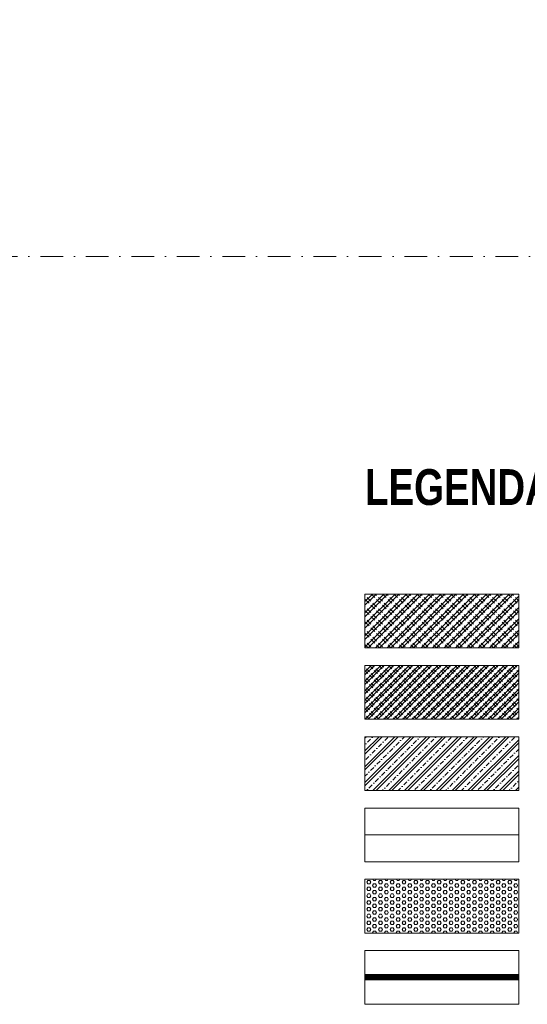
# Model space of a CAD drawing. Header units: millimetres. Extents: x -796345 to 3713765, y -2985421 to 2187451.
# Tile 122 of 256: x 155898 to 167231, y -16711 to 5290. Entities that reach past the tile are written whole.
import ezdxf
from ezdxf import colors
from ezdxf.entities.mleader import LeaderData, LeaderLine
from ezdxf.math import Vec2, Vec3

# ---------------------------------------------------------------- set-up
doc = ezdxf.new("R2010")
doc.units = ezdxf.units.MM
for name, pattern in [('CENTERX2', [101.6, 63.5, -12.7, 12.7, -12.7]), ('DASHDOT', [25.4, 12.7, -6.35, 0, -6.35]), ('ČÁRKOVANÁ', [19.05, 12.7, -6.35])]:
    doc.linetypes.add(name, pattern=pattern)
doc.layers.add('A99_N_leg', color=7, linetype='Continuous')
for name, color, linetype, lineweight in [('A99_N_leg-text', 7, 'Continuous', 9), ('A99_N_osy', 1, 'CENTERX2', 9), ('A99_N_sraf', 252, 'Continuous', 0), ('A99_N_txt-popis-50', 240, 'Continuous', 9)]:
    doc.layers.add(name, color=color, linetype=linetype, lineweight=lineweight)
doc.styles.add('A99_nadpis', font='impact.ttf')
doc.styles.add('A99_popis', font='isocpeur.ttf')
doc.linetypes.add('IZOLACE', pattern='A,0.00254,-2.54,[134,ltypeshp.shx,S=2.54,R=0,X=-2.54,Y=0],-5.08,[134,ltypeshp.shx,S=2.54,R=180,X=2.54,Y=0],-2.54', length=10.16254)

msp = doc.modelspace()

# ---------------------------------------------------------------- hatches: boundary and pattern name
at = {"layer": 'A99_N_sraf', "linetype": 'Continuous', "lineweight": 0, "transparency": 33554687}
h = msp.add_hatch(dxfattribs=at)
h.set_pattern_fill('ZDIVO-PLYNOSILIK', color=9, scale=60)
h.set_pattern_definition([(45, (0, 0), (-127.27922, 127.27922), []), (45, (84.85, 0), (-127.27922, 127.27922), []), (135, (144.07, 16.8), (-127.27922, -127.27922), [120, -60]), (135, (186.5, 59.22), (-127.27922, -127.27922), [120, -60])])
h.paths.add_polyline_path([(163607, -7546.2), (167039.1, -7546.2), (167039.1, -8746.2), (163607, -8746.2)])
h = msp.add_hatch(dxfattribs=at)
h.set_pattern_fill('ZDIVO-PLYNOSILIK', color=150, scale=50)
h.set_pattern_definition([(45, (0, 0), (-106.06602, 106.06602), []), (45, (70.71, 0), (-106.06602, 106.06602), []), (135, (120.06, 14), (-106.06602, -106.06602), [100, -50]), (135, (155.42, 49.35), (-106.06602, -106.06602), [100, -50])])
h.paths.add_polyline_path([(163607, -9139.2), (167039.1, -9139.2), (167039.1, -10339.2), (163607, -10339.2)])
at = {"layer": 'A99_N_sraf'}
h = msp.add_hatch(dxfattribs=at)
h.set_pattern_fill('ZELEZOBETON', color=256, scale=50)
h.set_pattern_definition([(45, (0, 0), (-176.7767, 176.7767), []), (45, (70.7, 0), (-176.7767, 176.7767), []), (45, (212.13, 0), (-106.066, 247.48737), [100, -50, 0, -50])])
h.paths.add_polyline_path([(163607, -10732.3), (167039.1, -10732.3), (167039.1, -11932.3), (163607, -11932.3)])
at = {"layer": 'A99_N_sraf', "lineweight": 0}
h = msp.add_hatch(dxfattribs=at)
h.set_pattern_fill('HEX', color=1, scale=350)
h.set_pattern_definition([(0, (0, 0), (0, 75.777223), [43.75, -87.5]), (120, (0, 0), (-65.625, -37.88861), [43.75, -87.5]), (60, (43.75, 0), (-65.625, 37.88861), [43.75, -87.5])])
h.paths.add_polyline_path([(163607, -13918.3), (167039.1, -13918.3), (167039.1, -15118.3), (163607, -15118.3)])

# ---------------------------------------------------------------- linework, layer by layer
at = {"layer": 'A99_N_leg', "color": 1, "linetype": 'ČÁRKOVANÁ', "ltscale": 30, "const_width": 120}
msp.add_lwpolyline([(163607, -16105), (167039.1, -16105)], dxfattribs=at)
at = {"layer": 'A99_N_leg', "color": 1, "linetype": 'Continuous', "lineweight": 5}
for points in [[(163607, -16045), (167039.1, -16045)], [(163607, -16105), (167039.1, -16105)], [(163607, -16165), (167039.1, -16165)]]:
    msp.add_lwpolyline(points, dxfattribs=at)
at = {"layer": 'A99_N_osy', "linetype": 'DASHDOT', "ltscale": 40}
msp.add_line((187349.6, 0), (-3600, 0), dxfattribs=at)
at = {"layer": 'A99_N_sraf', "color": 7, "linetype": 'Continuous', "lineweight": 20}
for points in [[(163607, -7546.2), (167039.1, -7546.2), (167039.1, -8746.2), (163607, -8746.2)], [(163607, -10732.3), (167039.1, -10732.3), (167039.1, -11932.3), (163607, -11932.3)], [(163607, -12325.3), (167039.1, -12325.3), (167039.1, -13525.3), (163607, -13525.3)], [(163607, -13918.3), (167039.1, -13918.3), (167039.1, -15118.3), (163607, -15118.3)], [(163607, -15511.4), (167039.1, -15511.4), (167039.1, -16711.4), (163607, -16711.4)]]:
    msp.add_lwpolyline(points, close=True, dxfattribs=at)
at = {"layer": 'A99_N_sraf', "color": 5, "linetype": 'Continuous', "lineweight": 20, "transparency": 33554585}
msp.add_lwpolyline([(163607, -9139.2), (167039.1, -9139.2), (167039.1, -10339.2), (163607, -10339.2)], close=True, dxfattribs=at)
at = {"layer": 'A99_N_sraf', "color": 1, "linetype": 'IZOLACE', "lineweight": 0, "ltscale": 20}
msp.add_lwpolyline([(163607, -12925.3), (167039.1, -12925.3)], dxfattribs=at)

# ---------------------------------------------------------------- texts
at = {"layer": 'A99_N_leg-text', "style": 'A99_nadpis'}
msp.add_text('LEGENDA MATERIÁLŮ', height=800, dxfattribs=at).set_placement((163607, -5553.1))

# ---------------------------------------------------------------- leaders
at = {"layer": 'A99_N_txt-popis-50', "lineweight": 9}
ml = msp.add_multileader_mtext('Standard', dxfattribs=at)
ml.set_content('\\A1;{\\C256;výměna stávajících sekčních vrat za nová  }', color=1, style='A99_popis')
ml.set_leader_properties(color=256, linetype='ByLayer', lineweight=-1)
ml.build(insert=Vec2(0, 0))
ml.multileader.update_dxf_attribs({"dogleg_length": 6.4, "arrow_head_size": 200, "scale": 200})
ctx = ml.context
ctx.base_point, ctx.scale, ctx.char_height, ctx.arrow_head_size, ctx.landing_gap_size, ctx.plane_origin = Vec3(2700, 5010), 200, 400, 200, 400, Vec3(2512.5, -3085)
notes = []
notes.append((ctx, [(0, (1, 1, 0), (1420, 5010), (1, 0), 1280, [(0, [(-175, 5010)], 0, [])])]))
ctx.mtext.insert, ctx.mtext.width, ctx.mtext.flow_direction = Vec3(3100, 5210.2), 5995, 5
for ctx, leaders in notes:
    for number, flags, end, landing, length, lines in leaders:
        leader = LeaderData()
        leader.index, (leader.has_last_leader_line, leader.has_dogleg_vector, leader.attachment_direction) = number, flags
        leader.last_leader_point, leader.dogleg_vector, leader.dogleg_length = Vec3(end), Vec3(landing), length
        for number, points, colour, breaks in lines:
            line = LeaderLine()
            line.index, line.vertices, line.color, line.breaks = number, Vec3.list(points), colors.encode_raw_color(colour), breaks
            leader.lines.append(line)
        ctx.leaders.append(leader)

# ---------------------------------------------------------------- next in the draw order: leaders
ml = msp.add_multileader_mtext('Standard', dxfattribs=at)
ml.set_content('\\A1;{\\C256;základ 600/500mm, úroveň -1,065m, prostý beton C16/20}', color=1, style='A99_popis')
ml.set_leader_properties(color=256, linetype='ByLayer', lineweight=-1)
ml.build(insert=Vec2(0, 0))
ml.multileader.update_dxf_attribs({"dogleg_length": 3.23, "arrow_head_size": 200, "scale": 200})
ctx = ml.context
ctx.base_point, ctx.scale, ctx.char_height, ctx.arrow_head_size, ctx.landing_gap_size, ctx.plane_origin = Vec3(21815, 2400), 200, 400, 200, 250, Vec3(27702.5, -7905.8)
notes = []
notes.append((ctx, [(0, (1, 1, 0), (21170, 2400), (1, 0), 645, [(0, [(21170, -1127)], 0, [])])]))
ctx.mtext.insert, ctx.mtext.width, ctx.mtext.defined_height, ctx.mtext.flow_direction = Vec3(22065, 2660), 8793.198, 8.47, 5
ctx.mtext.has_bg_fill, ctx.mtext.bg_color, ctx.mtext.bg_scale_factor, ctx.mtext.bg_transparency, ctx.mtext.use_window_bg_color = 1, -1073741824, 1, 0, 1
for ctx, leaders in notes:
    for number, flags, end, landing, length, lines in leaders:
        leader = LeaderData()
        leader.index, (leader.has_last_leader_line, leader.has_dogleg_vector, leader.attachment_direction) = number, flags
        leader.last_leader_point, leader.dogleg_vector, leader.dogleg_length = Vec3(end), Vec3(landing), length
        for number, points, colour, breaks in lines:
            line = LeaderLine()
            line.index, line.vertices, line.color, line.breaks = number, Vec3.list(points), colors.encode_raw_color(colour), breaks
            leader.lines.append(line)
        ctx.leaders.append(leader)

# ---------------------------------------------------------------- next in the draw order: leaders
ml = msp.add_multileader_mtext('Standard', dxfattribs=at)
ml.set_content('\\A1;{\\C256;sanace ŽB sloupů}', color=1, style='A99_popis')
ml.set_leader_properties(color=256, linetype='ByLayer', lineweight=-1)
ml.build(insert=Vec2(0, 0))
ml.multileader.update_dxf_attribs({"dogleg_length": 3.23, "arrow_head_size": 200, "scale": 200})
ctx = ml.context
ctx.base_point, ctx.scale, ctx.char_height, ctx.arrow_head_size, ctx.landing_gap_size, ctx.plane_origin = Vec3(42900, 2440), 200, 400, 200, 250, Vec3(47102.5, -8385.8)
notes = []
notes.append((ctx, [(0, (1, 1, 0), (42255, 2440), (1, 0), 645, [(0, [(42250, 620)], 0, [])])]))
ctx.mtext.insert, ctx.mtext.width, ctx.mtext.flow_direction = Vec3(43150, 2700), 4515, 5
ctx.mtext.has_bg_fill, ctx.mtext.bg_color, ctx.mtext.bg_scale_factor, ctx.mtext.bg_transparency, ctx.mtext.use_window_bg_color = 1, -1073741824, 1, 0, 1
for ctx, leaders in notes:
    for number, flags, end, landing, length, lines in leaders:
        leader = LeaderData()
        leader.index, (leader.has_last_leader_line, leader.has_dogleg_vector, leader.attachment_direction) = number, flags
        leader.last_leader_point, leader.dogleg_vector, leader.dogleg_length = Vec3(end), Vec3(landing), length
        for number, points, colour, breaks in lines:
            line = LeaderLine()
            line.index, line.vertices, line.color, line.breaks = number, Vec3.list(points), colors.encode_raw_color(colour), breaks
            leader.lines.append(line)
        ctx.leaders.append(leader)

doc.saveas('drawing.dxf')
